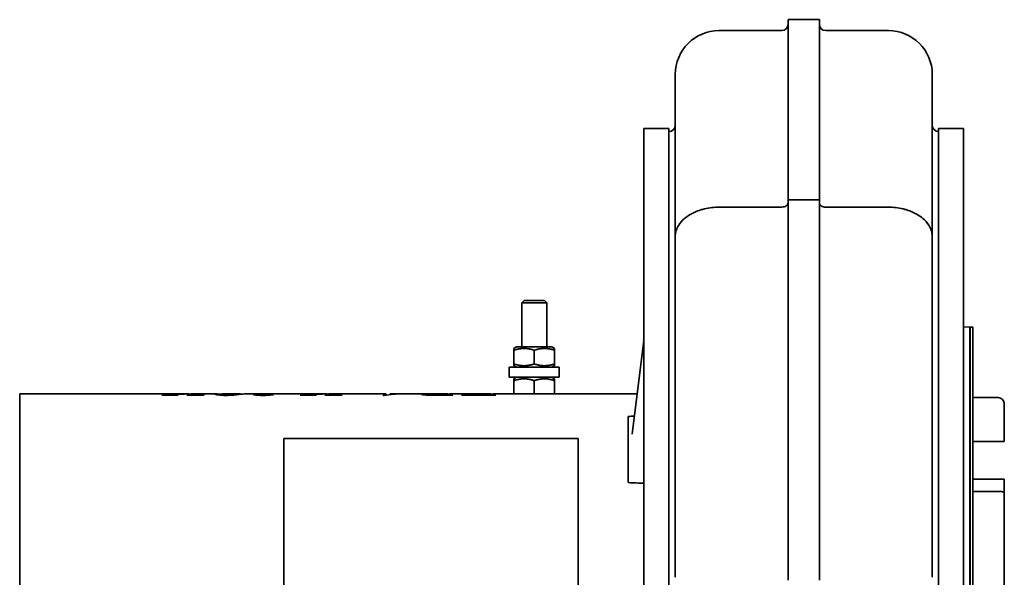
# Model space of a CAD drawing. Header units: millimetres. Extents: x 255 to 585, y 116 to 478.
# Tile 3 of 3: x 255 to 569, y 300 to 478. Entities that reach past the tile are written whole.
import ezdxf

# ---------------------------------------------------------------- set-up
doc = ezdxf.new("R2010")
doc.units = ezdxf.units.MM
doc.header["$LTSCALE"] = 2
doc.layers.add('Krawędzie widoczne(ISO)', color=7, linetype='Continuous', lineweight=35, true_color=0x262659)

msp = doc.modelspace()

# ---------------------------------------------------------------- linework, layer by layer
at = {"layer": 'Krawędzie widoczne(ISO)'}
for p, q in [((500.1, 477.86), (500.1, 477.64)), ((510.1, 477.86), (500.1, 477.86)), ((500.1, 477.64), (500.1, 420.35)), ((510.1, 477.86), (510.1, 477.64)), ((510.1, 477.64), (510.1, 420.35)), ((498.1, 474.36), (478.1, 474.36)), ((532.1, 474.36), (512.1, 474.36)), ((464.1, 460.16), (464.1, 460.36)), ((464.1, 408.6), (464.1, 460.16)), ((546.1, 460.16), (546.1, 460.36)), ((546.1, 408.6), (546.1, 460.16)), ((454.1, 151.14), (454.1, 443.14)), ((454.1, 443.14), (462.1, 443.14)), ((462.1, 151.14), (462.1, 443.14)), ((548.1, 443.14), (548.1, 151.14)), ((556.1, 443.14), (548.1, 443.14)), ((556.1, 443.14), (556.1, 151.14)), ((498.1, 418), (478.1, 418)), ((500.1, 420.35), (500.1, 298.88)), ((510.1, 420.35), (500.1, 420.35)), ((510.1, 420.35), (510.1, 298.88)), ((512.1, 418), (532.1, 418)), ((464.1, 408.6), (464.1, 299.75)), ((546.1, 408.6), (546.1, 299.75)), ((415.87, 388.14), (415.1, 387.38)), ((423.1, 387.38), (415.1, 387.38)), ((415.1, 373.34), (415.1, 387.38)), ((415.87, 388.14), (422.33, 388.14)), ((422.33, 388.14), (423.1, 387.38)), ((423.1, 373.34), (423.1, 387.38)), ((558.09, 379.64), (556.1, 379.7)), ((558.09, 379.54), (558.19, 379.64)), ((558.09, 379.64), (558.09, 214.64)), ((558.19, 379.64), (558.19, 214.64)), ((558.19, 379.64), (559.09, 379.64)), ((559.09, 379.64), (559.09, 214.64)), ((454.02, 375.41), (450.31, 345.45)), ((413.45, 373.34), (412.6, 372.85)), ((412.6, 372.27), (412.6, 372.85)), ((412.6, 367.92), (412.6, 372.27)), ((424.75, 373.34), (413.45, 373.34)), ((419.1, 367.92), (419.1, 372.27)), ((424.75, 373.34), (425.6, 372.85)), ((425.6, 372.85), (425.6, 372.27)), ((425.6, 367.92), (425.6, 372.27)), ((412.6, 367.34), (412.6, 367.92)), ((425.6, 367.92), (425.6, 367.34)), ((411.1, 366.84), (427.1, 366.84)), ((411.1, 363.64), (411.1, 366.84)), ((413.45, 366.84), (412.6, 367.34)), ((424.75, 366.84), (425.6, 367.34)), ((427.1, 363.64), (427.1, 366.84)), ((411.1, 363.64), (427.1, 363.64)), ((413.45, 363.64), (412.6, 363.15)), ((412.6, 362.57), (412.6, 363.15)), ((412.6, 358.34), (412.6, 362.57)), ((419.1, 358.34), (419.1, 362.57)), ((424.75, 363.64), (425.6, 363.15)), ((425.6, 363.15), (425.6, 362.57)), ((425.6, 358.34), (425.6, 362.57)), ((254.9, 358.34), (254.9, 235.94)), ((308.24, 358.34), (254.9, 358.34)), ((308.37, 358.32), (308.37, 358.34)), ((309.92, 357.89), (309.92, 358.34)), ((310.17, 357.89), (310.17, 358.34)), ((317.53, 358.34), (310.24, 358.34)), ((324.71, 358.34), (319.57, 358.34)), ((331.1, 358.34), (326.77, 358.34)), ((332.85, 358.31), (332.85, 358.33)), ((352.29, 358.34), (334.11, 358.34)), ((336.31, 358.34), (336.31, 358.34)), ((352.42, 358.32), (352.42, 358.34)), ((353.98, 357.89), (353.98, 358.34)), ((354.22, 357.89), (354.22, 358.34)), ((371.57, 358.34), (354.29, 358.34)), ((373.05, 358.11), (373.05, 358.2)), ((376.09, 358.34), (373.45, 358.34)), ((386.27, 358.34), (376.98, 358.34)), ((385.23, 357.94), (385.23, 358.19)), ((387.2, 358.33), (387.2, 358.34)), ((390.84, 358.34), (389.44, 358.34)), ((390.82, 357.89), (390.82, 358.34)), ((391.05, 357.89), (391.05, 358.34)), ((400.24, 358.34), (392.93, 358.34)), ((396.82, 358.22), (397.23, 358.22)), ((396.82, 357.89), (396.82, 358.22)), ((399.82, 358.28), (399.42, 358.28)), ((404.6, 358.34), (403.17, 358.34)), ((403.35, 358.34), (404.82, 358.34)), ((404.6, 357.89), (404.6, 358.34)), ((404.82, 357.89), (404.82, 358.34)), ((451.91, 358.34), (406.75, 358.34)), ((305.39, 357.89), (300.31, 357.89)), ((300.44, 357.89), (300.44, 357.94)), ((304.19, 357.89), (304.19, 358.01)), ((304.4, 357.89), (304.4, 357.96)), ((304.49, 358.08), (304.49, 358.18)), ((313.62, 357.89), (308.24, 357.89)), ((308.38, 357.89), (308.38, 357.94)), ((309.91, 357.89), (309.91, 358.03)), ((318.89, 357.92), (318.89, 358.16)), ((331.36, 357.87), (331.36, 358.17)), ((335.46, 358.06), (335.46, 358.14)), ((349.44, 357.89), (344.37, 357.89)), ((344.49, 357.89), (344.49, 357.94)), ((348.24, 357.89), (348.24, 358.01)), ((348.45, 357.89), (348.45, 357.96)), ((348.55, 358.08), (348.55, 358.18)), ((357.68, 357.89), (352.3, 357.89)), ((352.44, 357.89), (352.44, 357.94)), ((353.97, 357.89), (353.97, 358.03)), ((371.25, 357.85), (370.85, 357.85)), ((372.08, 357.98), (372.08, 358.07)), ((392.94, 357.89), (387.55, 357.89)), ((389.15, 357.89), (389.15, 357.99)), ((391.27, 357.89), (391.27, 358.03)), ((406.69, 357.89), (395.89, 357.89)), ((397.15, 357.89), (397.15, 358.16)), ((397.44, 357.89), (397.44, 358.08)), ((400.98, 357.98), (402.9, 357.98)), ((402.9, 357.89), (402.9, 357.98)), ((405.14, 357.89), (405.14, 358.03)), ((406.59, 357.94), (406.82, 357.94)), ((567.1, 357.14), (559.09, 357.14)), ((569.1, 343.14), (569.1, 355.14)), ((449.1, 351.13), (449.1, 350.77)), ((449.1, 334.34), (449.1, 350.77)), ((339.14, 344.14), (433.14, 344.14)), ((339.14, 250.14), (339.14, 344.14)), ((433.14, 344.14), (433.14, 250.14)), ((567.12, 343.14), (559.09, 343.14)), ((569.1, 343.14), (567.12, 343.14)), ((449.1, 334.34), (449.1, 331.79)), ((449.1, 331.79), (449.1, 330.01)), ((559.09, 331.14), (567.12, 331.14)), ((567.12, 331.14), (569.1, 331.14)), ((569.1, 325.41), (569.1, 331.14)), ((559.09, 327.14), (567.12, 327.14)), ((569.1, 325.14), (569.1, 325.41)), ((569.1, 325.14), (569.1, 269.14))]:
    msp.add_line(p, q, dxfattribs=at)
for centre, radius, start, end in [((498.1, 476.36), 2, 270, 0), ((512.1, 476.36), 2, 180, 270), ((478.1, 460.36), 14, 90, 180), ((532.1, 460.36), 14, 0, 90), ((462.1, 444.14), 2, 270, 0), ((548.1, 444.14), 2, 180, 270), ((567.1, 355.14), 2, 0, 90)]:
    msp.add_arc(centre, radius, start, end, dxfattribs=at)
msp.add_ellipse((196.05, 297.14), major_axis=(-1167.76, 43.33), ratio=0.037007, start_param=4.490941, end_param=4.495329, dxfattribs=at)
for points, knots in [([(478.1, 418), (476.6, 417.99), (474.98, 417.81), (473.4, 417.43), (473, 417.33), (472.6, 417.22), (472.21, 417.1), (470.95, 416.7), (469.74, 416.17), (468.68, 415.52), (468.11, 415.17), (467.58, 414.79), (467.1, 414.38), (466.32, 413.73), (465.69, 413), (465.21, 412.25), (464.86, 411.69), (464.59, 411.12), (464.41, 410.55), (464.2, 409.89), (464.1, 409.23), (464.1, 408.6)], [0, 0, 0, 0, 0.227722, 0.227722, 0.227722, 0.285715, 0.285715, 0.285715, 0.471374, 0.471374, 0.471374, 0.571429, 0.571429, 0.571429, 0.734632, 0.734632, 0.734632, 0.857144, 0.857144, 0.857144, 1.000001, 1.000001, 1.000001, 1.000001]), ([(498.1, 418), (498.11, 418), (498.11, 418), (498.38, 418), (498.64, 418.04), (499.12, 418.17), (499.34, 418.27), (499.7, 418.52), (499.85, 418.67), (500.05, 418.99), (500.1, 419.16), (500.1, 419.34), (500.1, 419.34), (500.1, 419.34)], [0.3143037, 0.3143037, 0.3143037, 0.3143037, 0.3162441, 0.3162441, 0.3943687, 0.3943687, 0.4725003, 0.4725003, 0.5506395, 0.5506395, 0.6287824, 0.6287824, 0.6294597, 0.6294597, 0.6294597, 0.6294597]), ([(512.1, 418), (511.85, 418), (511.59, 418.03), (511.12, 418.16), (510.9, 418.26), (510.52, 418.5), (510.37, 418.64), (510.21, 418.89), (510.17, 418.97), (510.11, 419.15), (510.1, 419.25), (510.1, 419.34), (510.1, 419.34), (510.1, 419.34)], [-0.3143037, -0.3143037, -0.3143037, -0.3143037, -0.238122, -0.238122, -0.159996, -0.159996, -0.0818623, -0.0818623, -0.0409313, -0.0409313, 0, 0, 0.0006773, 0.0006773, 0.0006773, 0.0006773]), ([(532.1, 418), (533.6, 417.99), (535.22, 417.81), (536.8, 417.43), (537.2, 417.33), (537.6, 417.22), (537.99, 417.1), (539.25, 416.7), (540.46, 416.17), (541.52, 415.52), (542.09, 415.17), (542.62, 414.79), (543.1, 414.38), (543.88, 413.73), (544.51, 413), (544.99, 412.25), (545.34, 411.69), (545.61, 411.12), (545.79, 410.55), (546, 409.89), (546.1, 409.23), (546.1, 408.6)], [0, 0, 0, 0, 0.227722, 0.227722, 0.227722, 0.285715, 0.285715, 0.285715, 0.471374, 0.471374, 0.471374, 0.571429, 0.571429, 0.571429, 0.734632, 0.734632, 0.734632, 0.857144, 0.857144, 0.857144, 1.000001, 1.000001, 1.000001, 1.000001]), ([(454.01, 375.35), (454.04, 375.74), (454.07, 376.21), (454.09, 376.83), (454.1, 377.1), (454.1, 377.28)], [-0.6995583, -0.6995583, -0.6995583, -0.6995583, -0.5819955, -0.5819955, -0.5055322, -0.5055322, -0.5055322, -0.5055322]), ([(454.02, 375.41), (454.02, 375.41), (454.02, 375.41), (454.02, 375.41), (454.02, 375.41), (454.02, 375.41), (454.02, 375.41), (454.02, 375.41), (454.02, 375.41), (454.02, 375.41), (454.02, 375.41), (454.02, 375.41)], [3.05465659, 3.05465659, 3.05465659, 3.05465659, 3.06332337, 3.06332337, 3.07199014, 3.07199014, 3.08065691, 3.08065691, 3.08932368, 3.08932368, 3.09799046, 3.09799046, 3.09799046, 3.09799046]), ([(311.37, 358.21), (311.74, 358.12), (312.06, 358.03), (312.32, 358), (312.59, 357.96), (313.06, 357.94), (313.73, 357.94)], [0, 0, 0, 0, 1, 1, 1, 2, 2, 2, 2]), ([(317.24, 358.28), (317.24, 358.35), (317.48, 358.36), (317.96, 358.32), (318.22, 358.3), (318.54, 358.26), (318.92, 358.22)], [0, 0, 0, 0, 1, 1, 1, 1.548952, 1.548952, 1.548952, 1.548952]), ([(320.6, 357.85), (319.65, 357.85), (318.85, 357.91), (318.21, 357.99), (317.56, 358.08), (317.24, 358.2), (317.24, 358.28)], [0, 0, 0, 0, 1, 1, 1, 2, 2, 2, 2]), ([(320.57, 357.92), (321, 357.92), (321.43, 357.94), (321.87, 357.98), (322.31, 358.02), (322.77, 358.09), (323.24, 358.17), (323.71, 358.25), (324.16, 358.33), (324.59, 358.34)], [0, 0, 0, 0, 1, 1, 1, 2, 2, 2, 3, 3, 3, 3]), ([(329.48, 358.14), (329.48, 358.19), (329.73, 358.24), (330.24, 358.27), (330.75, 358.3), (331.62, 358.32), (332.85, 358.33)], [0, 0, 0, 0, 1, 1, 1, 2, 2, 2, 2]), ([(332.85, 358.33), (332.08, 358.34), (331.5, 358.34), (331.11, 358.34), (331.11, 358.34), (331.11, 358.34), (331.1, 358.34)], [0, 0, 0, 0, 1, 1, 1, 1.006887, 1.006887, 1.006887, 1.006887]), ([(332.82, 358.33), (332.83, 358.33), (332.85, 358.33), (332.86, 358.33), (333.16, 358.34), (333.62, 358.34), (334.25, 358.34), (334.88, 358.34), (335.56, 358.34), (336.31, 358.34)], [0.943379, 0.943379, 0.943379, 0.943379, 1, 1, 1, 2, 2, 2, 3, 3, 3, 3]), ([(355.43, 358.21), (355.79, 358.12), (356.11, 358.03), (356.38, 358), (356.65, 357.96), (357.12, 357.94), (357.79, 357.94)], [0, 0, 0, 0, 1, 1, 1, 2, 2, 2, 2]), ([(383, 358.2), (383, 358.26), (383.33, 358.29), (383.99, 358.31), (384.64, 358.34), (385.72, 358.34), (387.2, 358.34)], [0, 0, 0, 0, 1, 1, 1, 2, 2, 2, 2]), ([(387.55, 357.89), (386.64, 357.89), (385.83, 357.91), (385.12, 357.94), (384.41, 357.97), (383.88, 358.02), (383.53, 358.06), (383.17, 358.11), (383, 358.16), (383, 358.2)], [0, 0, 0, 0, 1, 1, 1, 2, 2, 2, 3, 3, 3, 3]), ([(389.78, 358.34), (388.24, 358.34), (387.1, 358.34), (386.35, 358.32), (385.6, 358.3), (385.23, 358.26), (385.23, 358.19)], [0, 0, 0, 0, 1, 1, 1, 2, 2, 2, 2]), ([(385.23, 358.19), (385.23, 358.14), (385.46, 358.08), (385.92, 358.04), (386.38, 358), (387.12, 357.98), (388.12, 357.98)], [0, 0, 0, 0, 1, 1, 1, 2, 2, 2, 2]), ([(387.2, 358.34), (387.27, 358.34), (387.34, 358.34), (387.42, 358.34), (387.98, 358.35), (388.9, 358.34), (390.16, 358.34)], [0.864986, 0.864986, 0.864986, 0.864986, 1, 1, 1, 2, 2, 2, 2]), ([(403.17, 358.34), (402.17, 358.34), (401.44, 358.34), (400.99, 358.33), (400.54, 358.33), (400.15, 358.32), (399.82, 358.28)], [0, 0, 0, 0, 1, 1, 1, 2, 2, 2, 2]), ([(401.24, 358.34), (401.27, 358.34), (401.32, 358.34), (401.4, 358.34), (401.53, 358.34), (401.7, 358.34), (401.93, 358.34), (402.15, 358.34), (402.63, 358.34), (403.35, 358.34)], [0.407423, 0.407423, 0.407423, 0.407423, 1, 1, 1, 2, 2, 2, 3, 3, 3, 3]), ([(300.44, 357.94), (301.15, 357.95), (301.77, 357.98), (302.31, 358.01), (302.84, 358.04), (303.57, 358.11), (304.49, 358.18)], [0, 0, 0, 0, 1, 1, 1, 2, 2, 2, 2]), ([(308.38, 357.94), (308.87, 357.94), (309.2, 357.94), (309.38, 357.95), (309.55, 357.96), (309.69, 357.97), (309.78, 357.98), (309.87, 358), (309.91, 358.01), (309.91, 358.03)], [0, 0, 0, 0, 1, 1, 1, 2, 2, 2, 3, 3, 3, 3]), ([(318.89, 358.16), (318.89, 358.09), (319.06, 358.03), (319.4, 357.99), (319.73, 357.95), (320.12, 357.92), (320.57, 357.92)], [0, 0, 0, 0, 1, 1, 1, 2, 2, 2, 2]), ([(332.41, 357.85), (331.54, 357.85), (330.83, 357.89), (330.29, 357.95), (329.75, 358.01), (329.48, 358.07), (329.48, 358.14)], [0, 0, 0, 0, 1, 1, 1, 2, 2, 2, 2]), ([(331.36, 358.17), (331.36, 358.13), (331.54, 358.09), (331.91, 358.05), (332.29, 358.01), (332.73, 357.99), (333.26, 357.99)], [0, 0, 0, 0, 1, 1, 1, 2, 2, 2, 2]), ([(335.87, 358.13), (335.48, 358.05), (334.99, 357.98), (334.39, 357.93), (333.79, 357.88), (333.13, 357.85), (332.41, 357.85)], [0, 0, 0, 0, 1, 1, 1, 2, 2, 2, 2]), ([(344.49, 357.94), (345.2, 357.95), (345.83, 357.98), (346.36, 358.01), (346.9, 358.04), (347.63, 358.11), (348.55, 358.18)], [0, 0, 0, 0, 1, 1, 1, 2, 2, 2, 2]), ([(352.44, 357.94), (352.93, 357.94), (353.26, 357.94), (353.43, 357.95), (353.61, 357.96), (353.74, 357.97), (353.83, 357.98), (353.92, 358), (353.97, 358.01), (353.97, 358.03)], [0, 0, 0, 0, 1, 1, 1, 2, 2, 2, 3, 3, 3, 3]), ([(391.27, 358.03), (391.27, 358.01), (391.37, 357.98), (391.58, 357.97), (391.78, 357.95), (392.17, 357.94), (392.74, 357.94)], [0, 0, 0, 0, 1, 1, 1, 2, 2, 2, 2]), ([(405.14, 358.03), (405.14, 358.01), (405.24, 357.98), (405.44, 357.97), (405.63, 357.95), (406.02, 357.94), (406.59, 357.94)], [0, 0, 0, 0, 1, 1, 1, 2, 2, 2, 2]), ([(567.12, 327.14), (567.37, 327.14), (567.64, 327.15), (568.13, 327.13), (568.35, 327.11), (568.62, 327.03), (568.7, 326.99), (568.85, 326.88), (568.91, 326.81), (568.99, 326.65), (569.03, 326.54), (569.07, 326.31), (569.08, 326.18), (569.1, 325.84), (569.1, 325.62), (569.1, 325.41)], [-0.4114383, -0.4114383, -0.4114383, -0.4114383, -0.3355637, -0.3355637, -0.259689, -0.259689, -0.2200225, -0.2200225, -0.180356, -0.180356, -0.135267, -0.135267, -0.090178, -0.090178, -0.0261083, -0.0261083, -0.0261083, -0.0261083])]:
    msp.add_open_spline(points, degree=3, knots=knots, dxfattribs=at)
for points in [[(419.1, 372.27), (415.85, 373.36), (412.6, 372.27)], [(425.6, 372.27), (422.35, 373.36), (419.1, 372.27)], [(412.6, 367.92), (415.85, 366.83), (419.1, 367.92)], [(419.1, 367.92), (422.35, 366.83), (425.6, 367.92)], [(419.1, 362.57), (415.85, 363.66), (412.6, 362.57)], [(425.6, 362.57), (422.35, 363.66), (419.1, 362.57)]]:
    msp.add_rational_spline(points, [1, 1.15470053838, 1], degree=2, dxfattribs=at)
for points in [[(306.28, 358.24), (305.36, 358.18), (304.72, 358.12), (304.37, 358.06)], [(304.49, 358.18), (305.78, 358.28), (307.08, 358.33), (308.37, 358.34)], [(308.62, 358.33), (307.84, 358.31), (307.06, 358.28), (306.28, 358.24)], [(308.37, 358.34), (308.32, 358.34), (308.28, 358.34), (308.24, 358.34)], [(309.65, 358.14), (309.31, 358.24), (308.97, 358.3), (308.62, 358.33)], [(309.24, 358.24), (309.47, 358.29), (309.7, 358.32), (309.92, 358.34)], [(309.92, 358.34), (310, 358.33), (310.09, 358.33), (310.17, 358.33)], [(310.17, 358.34), (310.57, 358.35), (310.97, 358.3), (311.37, 358.21)], [(319.57, 358.35), (319.12, 358.35), (318.89, 358.26), (318.89, 358.16)], [(326.11, 358.3), (325.34, 358.23), (324.37, 358.09), (323.19, 357.97)], [(324.59, 358.34), (325.01, 358.36), (325.27, 358.3), (325.37, 358.22)], [(326.77, 358.34), (326.61, 358.34), (326.39, 358.33), (326.11, 358.3)], [(332.31, 358.29), (331.68, 358.27), (331.36, 358.23), (331.36, 358.17)], [(336.31, 358.34), (334.52, 358.33), (333.19, 358.32), (332.31, 358.29)], [(350.34, 358.24), (349.42, 358.18), (348.78, 358.12), (348.43, 358.06)], [(348.55, 358.18), (349.84, 358.28), (351.13, 358.33), (352.42, 358.34)], [(352.68, 358.33), (351.9, 358.31), (351.12, 358.28), (350.34, 358.24)], [(352.42, 358.34), (352.38, 358.34), (352.34, 358.34), (352.29, 358.34)], [(353.71, 358.14), (353.37, 358.24), (353.02, 358.3), (352.68, 358.33)], [(353.3, 358.24), (353.53, 358.29), (353.75, 358.32), (353.98, 358.34)], [(353.98, 358.34), (354.06, 358.33), (354.14, 358.33), (354.22, 358.33)], [(354.22, 358.34), (354.62, 358.35), (355.02, 358.3), (355.43, 358.21)], [(370.85, 357.85), (371.23, 358.38), (371.61, 358.48), (371.99, 358.17)], [(376.98, 358.34), (375.07, 358.34), (373.16, 358.18), (371.25, 357.85)], [(373.05, 358.2), (374.21, 358.31), (375.37, 358.36), (376.54, 358.34)], [(373.45, 358.34), (373.32, 358.34), (373.18, 358.3), (373.05, 358.2)], [(387.2, 358.34), (386.86, 358.34), (386.55, 358.34), (386.27, 358.34)], [(389.15, 357.99), (389.71, 358.2), (390.26, 358.31), (390.82, 358.34)], [(390.82, 358.34), (390.34, 358.34), (389.99, 358.34), (389.78, 358.34)], [(390.16, 358.34), (390.4, 358.34), (390.7, 358.34), (391.05, 358.34)], [(391.05, 358.34), (391.36, 358.34), (391.67, 358.32), (391.98, 358.26)], [(392.93, 358.34), (392.49, 358.34), (392.05, 358.29), (391.61, 358.18)], [(395.89, 357.89), (396.2, 358.04), (396.51, 358.15), (396.82, 358.22)], [(397.23, 358.22), (397.18, 358.2), (397.15, 358.18), (397.15, 358.16)], [(399.42, 358.28), (399.83, 358.34), (400.24, 358.36), (400.65, 358.33)], [(402.9, 357.98), (403.47, 358.2), (404.04, 358.32), (404.6, 358.34)], [(404.82, 358.34), (405.14, 358.34), (405.46, 358.31), (405.77, 358.25)], [(406.75, 358.34), (406.32, 358.34), (405.89, 358.29), (405.46, 358.18)], [(300.31, 357.89), (300.36, 357.91), (300.4, 357.92), (300.44, 357.94)], [(304.37, 358.06), (304.25, 358.04), (304.19, 358.02), (304.19, 358.01)], [(304.19, 358.01), (304.19, 357.99), (304.26, 357.98), (304.4, 357.96)], [(304.4, 357.96), (304.59, 357.95), (304.96, 357.94), (305.51, 357.94)], [(305.51, 357.94), (305.47, 357.92), (305.43, 357.91), (305.39, 357.89)], [(308.24, 357.89), (308.29, 357.91), (308.33, 357.92), (308.38, 357.94)], [(309.91, 358.03), (309.91, 358.05), (309.82, 358.09), (309.65, 358.14)], [(313.73, 357.94), (313.7, 357.92), (313.66, 357.91), (313.62, 357.89)], [(323.19, 357.97), (322.42, 357.9), (321.55, 357.85), (320.6, 357.85)], [(333.26, 357.99), (334.08, 357.99), (334.82, 358.05), (335.46, 358.14)], [(335.46, 358.14), (335.6, 358.13), (335.73, 358.13), (335.87, 358.13)], [(344.37, 357.89), (344.41, 357.91), (344.45, 357.92), (344.49, 357.94)], [(348.43, 358.06), (348.31, 358.04), (348.24, 358.02), (348.24, 358.01)], [(348.24, 358.01), (348.24, 357.99), (348.31, 357.98), (348.45, 357.96)], [(348.45, 357.96), (348.65, 357.95), (349.02, 357.94), (349.57, 357.94)], [(349.57, 357.94), (349.53, 357.92), (349.49, 357.91), (349.44, 357.89)], [(352.3, 357.89), (352.35, 357.91), (352.39, 357.92), (352.44, 357.94)], [(353.97, 358.03), (353.97, 358.05), (353.88, 358.09), (353.71, 358.14)], [(357.79, 357.94), (357.75, 357.92), (357.72, 357.91), (357.68, 357.89)], [(371.99, 358.17), (372.05, 358.12), (372.08, 358.08), (372.08, 358.07)], [(388.12, 357.98), (388.39, 357.98), (388.73, 357.98), (389.15, 357.99)], [(391.61, 358.18), (391.39, 358.12), (391.27, 358.07), (391.27, 358.03)], [(392.74, 357.94), (392.86, 357.94), (392.98, 357.94), (393.08, 357.94)], [(393.08, 357.94), (393.04, 357.92), (392.99, 357.91), (392.94, 357.89)], [(397.15, 358.16), (397.15, 358.13), (397.25, 358.11), (397.44, 358.08)], [(397.44, 358.08), (397.69, 358.05), (398.06, 358.02), (398.54, 358)], [(398.54, 358), (398.89, 357.99), (399.7, 357.98), (400.98, 357.98)], [(405.46, 358.18), (405.25, 358.13), (405.14, 358.07), (405.14, 358.03)], [(406.82, 357.94), (406.78, 357.92), (406.73, 357.91), (406.69, 357.89)], [(449.1, 351.13), (449.74, 351.17), (450.39, 351.21), (451.03, 351.26)], [(450.31, 345.45), (450.31, 345.45), (450.31, 345.45), (450.31, 345.45)], [(450.31, 345.45), (450.31, 345.45), (450.31, 345.45), (450.31, 345.45)]]:
    msp.add_open_spline(points, degree=3, dxfattribs=at)

doc.saveas('drawing.dxf')
